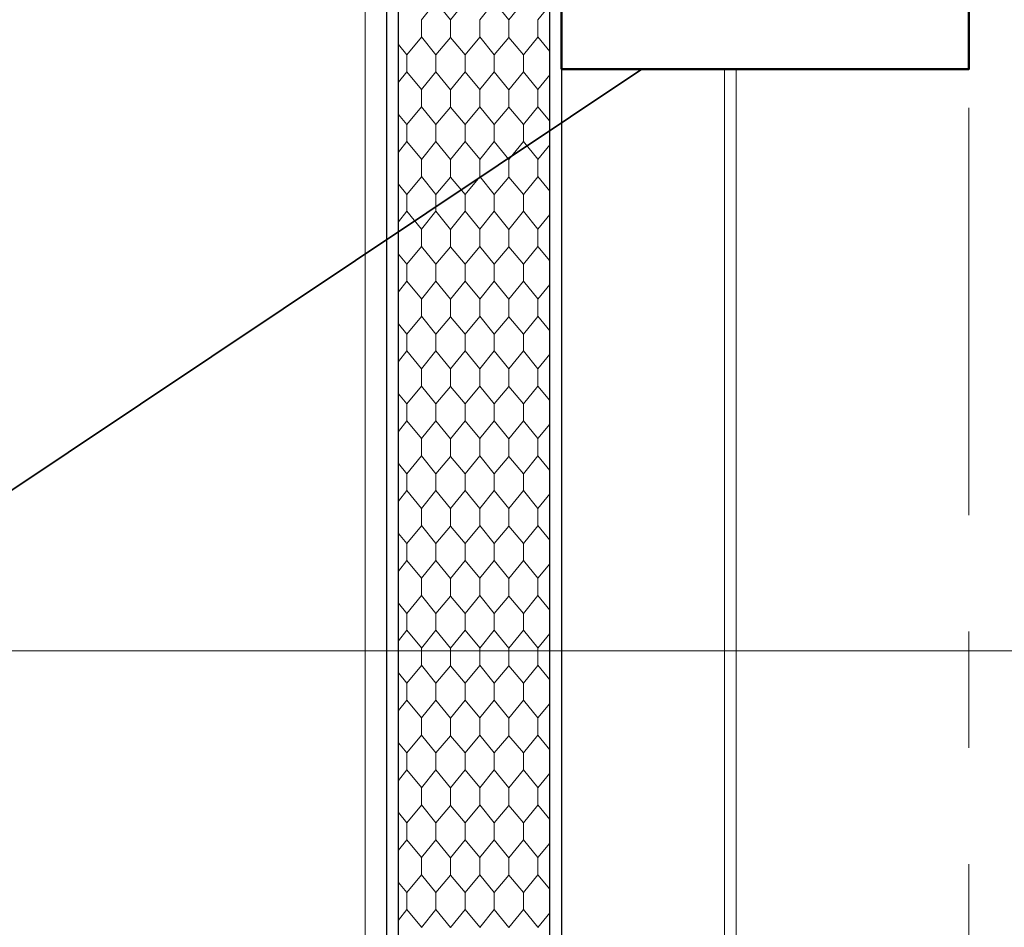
# Model space of a CAD drawing. Header units: metres. Extents: x 1306 to 1412, y -79 to 41.
# Tile 204 of 256: x 1342.305 to 1343.151, y -26.273 to -25.493. Entities that reach past the tile are written whole.
import ezdxf

# ---------------------------------------------------------------- set-up
doc = ezdxf.new("R2010")
doc.units = ezdxf.units.M
doc.header["$PDMODE"] = 65
doc.linetypes.add('AUSGEZOGEN', pattern=[0])
doc.linetypes.add('STRICHPUNKT2_S5', pattern=[0.5, 0.35, -0.05, 0.05, -0.05])
for name, color, linetype, lineweight in [('XR$2$Achsen', 4, 'AUSGEZOGEN', 13), ('XR$2$Allgemein', 4, 'AUSGEZOGEN', 13), ('XR$2$Möblierung', 4, 'AUSGEZOGEN', 13), ('XR$2$Text 1_50', 3, 'AUSGEZOGEN', 18), ('XR$2$Wand', 1, 'AUSGEZOGEN', 50), ('XR$2$Wand Mauerwerk nt', 7, 'AUSGEZOGEN', 25), ('XR$3$Maßlinie 1_50', 7, 'AUSGEZOGEN', 25), ('XR$3$Wand Mauerwerk nt', 7, 'AUSGEZOGEN', 25), ('XR$5$Filling', 4, 'AUSGEZOGEN', 13), ('XR$5$Muster', 4, 'AUSGEZOGEN', 13), ('XR$7$Türen', 3, 'AUSGEZOGEN', 18)]:
    doc.layers.add(name, color=color, linetype=linetype, lineweight=lineweight)
doc.styles.add('ARIAL', font='arial.ttf')
doc.dimstyles.new('DIMSTYLE_11', dxfattribs={"dimtxt": 0.15, "dimasz": 0.03, "dimexe": 0, "dimexo": 0, "dimgap": 0.075, "dimtad": 2, "dimrnd": 0.005, "dimzin": 4, "dimdsep": 46, "dimtxsty": 'ARIAL', "dimblk1": 'ALL_ML_STRICH', "dimblk2": 'ALL_ML_STRICH', "dimsah": 1, "dimcen": 0, "dimclrd": 3, "dimclre": 3, "dimclrt": 3, "dimadec": 0, "dimazin": 0, "dimtfac": 1, "dimtdec": 0, "dimtix": 1, "dimtmove": 2, "dimatfit": 3, "dimfxl": 0, "dimtzin": 0, "dimlwd": 0, "dimlwe": 25, "dimarcsym": 0})
doc.dimstyles.new('DIMSTYLE_12', dxfattribs={"dimtxt": 0.15, "dimasz": 0.03, "dimexe": 0, "dimexo": 0, "dimgap": 0.075, "dimtad": 2, "dimdec": 3, "dimrnd": 0.005, "dimzin": 4, "dimdsep": 46, "dimtxsty": 'ARIAL', "dimblk1": 'ALL_ML_STRICH', "dimblk2": 'ALL_ML_STRICH', "dimsah": 1, "dimcen": 0, "dimclrd": 3, "dimclre": 3, "dimclrt": 3, "dimadec": 0, "dimazin": 0, "dimtfac": 1, "dimtdec": 0, "dimtix": 1, "dimtmove": 2, "dimatfit": 3, "dimfxl": 0, "dimtzin": 0, "dimlwd": 0, "dimlwe": 25, "dimarcsym": 0})
doc.dimstyles.new('DIMSTYLE_24', dxfattribs={"dimtxt": 0.225, "dimasz": 0.15, "dimexe": 0, "dimexo": 0, "dimgap": 0.1125, "dimtad": 2, "dimrnd": 0.005, "dimzin": 4, "dimdsep": 46, "dimtxsty": 'ARIAL', "dimblk1": 'ALL_ML_STRICH', "dimblk2": 'ALL_ML_STRICH', "dimsah": 1, "dimcen": 0, "dimclrd": 3, "dimclre": 3, "dimclrt": 3, "dimadec": 0, "dimazin": 0, "dimtfac": 1, "dimtdec": 0, "dimtix": 1, "dimtmove": 2, "dimatfit": 3, "dimfxl": 0, "dimtzin": 0, "dimlwd": 0, "dimlwe": 25, "dimarcsym": 0})
doc.dimstyles.new('DIMSTYLE_9', dxfattribs={"dimtxt": 0.15, "dimasz": 0.03, "dimexe": 0, "dimexo": 0, "dimgap": 0.075, "dimtad": 2, "dimdec": 1, "dimlfac": 100, "dimrnd": 0.5, "dimzin": 4, "dimdsep": 46, "dimtxsty": 'ARIAL', "dimblk1": 'ALL_ML_STRICH', "dimblk2": 'ALL_ML_STRICH', "dimsah": 1, "dimcen": 0, "dimclrd": 3, "dimclre": 3, "dimclrt": 3, "dimadec": 0, "dimazin": 0, "dimtfac": 1, "dimtdec": 0, "dimtix": 1, "dimtmove": 2, "dimatfit": 3, "dimfxl": 0, "dimtvp": 1.2, "dimtzin": 0, "dimlwd": 0, "dimlwe": 25, "dimarcsym": 0})

# ---------------------------------------------------------------- blocks, each defined once
blk = doc.blocks.new('ALL_ML_STRICH')
at = {"color": 0, "linetype": 'ByBlock', "lineweight": -2}
for p, q in [((0, -0.5), (0, 0.5)), ((-0.3, -0.3), (0.3, 0.3)), ((-1, 0), (0.5, 0))]:
    blk.add_line(p, q, dxfattribs=at)
blk = doc.blocks.new('*D921')
at = {"layer": 'DEFPOINTS', "color": 3, "linetype": 'AUSGEZOGEN', "lineweight": 25, "transparency": 33554687}
for p in [(1369.45362, -25.53325), (1340.42407, -27.16825), (1369.05941, -27.16825)]:
    blk.add_point(p, dxfattribs=at)
at = {"layer": 'XR$3$Maßlinie 1_50', "color": 3, "linetype": 'AUSGEZOGEN', "lineweight": -2, "transparency": 33554687}
for p, q in [((1340.47407, -25.53325), (1340.42407, -25.53325)), ((1340.42407, -27.16825), (1340.42407, -25.53325)), ((1340.47407, -27.16825), (1340.42407, -27.16825))]:
    blk.add_line(p, q, dxfattribs=at)
at = {"layer": 'XR$3$Maßlinie 1_50', "color": 3, "linetype": 'AUSGEZOGEN', "lineweight": 25, "transparency": 33554687, "xscale": 0.03000000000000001, "yscale": 0.03000000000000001, "zscale": 0.03000000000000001}
for p, rotation in [((1340.42407, -25.53325), 90), ((1340.42407, -27.16825), 270)]:
    blk.add_blockref('ALL_ML_STRICH', p, dxfattribs=dict(at, rotation=rotation))
at = {"layer": 'XR$3$Maßlinie 1_50', "color": 3, "linetype": 'AUSGEZOGEN', "lineweight": 25, "transparency": 33554687, "insert": (1340.29641, -26.32984), "char_height": 0.15, "width": 0.6, "attachment_point": 5, "rotation": 90, "style": 'ARIAL'}
blk.add_mtext('\\W0.80;\\A1;{\\A1;{1.63\\H0.099000;\\S5^ ;}}', dxfattribs=at)
blk = doc.blocks.new('*D922')
at = {"layer": 'DEFPOINTS', "color": 3, "linetype": 'AUSGEZOGEN', "lineweight": 25, "transparency": 33554687}
for p in [(1369.47991, -25.29325), (1340.42407, -25.53325), (1369.45362, -25.53325)]:
    blk.add_point(p, dxfattribs=at)
at = {"layer": 'XR$3$Maßlinie 1_50', "color": 3, "linetype": 'AUSGEZOGEN', "lineweight": -2, "transparency": 33554687}
for p, q in [((1340.47407, -25.29325), (1340.42407, -25.29325)), ((1340.42407, -25.53325), (1340.42407, -25.29325)), ((1340.47407, -25.53325), (1340.42407, -25.53325))]:
    blk.add_line(p, q, dxfattribs=at)
at = {"layer": 'XR$3$Maßlinie 1_50', "color": 3, "linetype": 'AUSGEZOGEN', "lineweight": 25, "transparency": 33554687, "xscale": 0.03000000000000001, "yscale": 0.03000000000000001, "zscale": 0.03000000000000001}
for p, rotation in [((1340.42407, -25.29325), 90), ((1340.42407, -25.53325), 270)]:
    blk.add_blockref('ALL_ML_STRICH', p, dxfattribs=dict(at, rotation=rotation))
at = {"layer": 'XR$3$Maßlinie 1_50', "color": 3, "linetype": 'AUSGEZOGEN', "lineweight": 25, "transparency": 33554687, "insert": (1340.29907, -25.41843), "char_height": 0.15, "width": 0.48, "attachment_point": 5, "rotation": 90, "style": 'ARIAL'}
blk.add_mtext('\\W0.80;\\A1;{\\A1;{24\\H0.099000;\\S^ ;}}', dxfattribs=at)
blk = doc.blocks.new('*D934')
at = {"layer": 'DEFPOINTS', "color": 3, "linetype": 'AUSGEZOGEN', "lineweight": 25, "transparency": 33554687}
for p in [(1365.59738, -25.53325), (1338.82407, -27.16825), (1366.19722, -27.16825)]:
    blk.add_point(p, dxfattribs=at)
at = {"layer": 'XR$3$Maßlinie 1_50', "color": 3, "linetype": 'AUSGEZOGEN', "lineweight": -2, "transparency": 33554687}
for p, q in [((1338.87407, -25.53325), (1338.82407, -25.53325)), ((1338.82407, -27.16825), (1338.82407, -25.53325)), ((1338.87407, -27.16825), (1338.82407, -27.16825))]:
    blk.add_line(p, q, dxfattribs=at)
at = {"layer": 'XR$3$Maßlinie 1_50', "color": 3, "linetype": 'AUSGEZOGEN', "lineweight": 25, "transparency": 33554687, "xscale": 0.03000000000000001, "yscale": 0.03000000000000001, "zscale": 0.03000000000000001}
for p, rotation in [((1338.82407, -25.53325), 90), ((1338.82407, -27.16825), 270)]:
    blk.add_blockref('ALL_ML_STRICH', p, dxfattribs=dict(at, rotation=rotation))
at = {"layer": 'XR$3$Maßlinie 1_50', "color": 3, "linetype": 'AUSGEZOGEN', "lineweight": 25, "transparency": 33554687, "insert": (1338.69641, -26.32984), "char_height": 0.15, "width": 0.6, "attachment_point": 5, "rotation": 90, "style": 'ARIAL'}
blk.add_mtext('\\W0.80;\\A1;{\\A1;{1.63\\H0.099000;\\S5^ ;}}', dxfattribs=at)
blk = doc.blocks.new('*D935')
at = {"layer": 'DEFPOINTS', "color": 3, "linetype": 'AUSGEZOGEN', "lineweight": 25, "transparency": 33554687}
for p in [(1365.5224, -25.29325), (1338.82407, -25.53325), (1365.59738, -25.53325)]:
    blk.add_point(p, dxfattribs=at)
at = {"layer": 'XR$3$Maßlinie 1_50', "color": 3, "linetype": 'AUSGEZOGEN', "lineweight": -2, "transparency": 33554687}
for p, q in [((1338.87407, -25.29325), (1338.82407, -25.29325)), ((1338.82407, -25.53325), (1338.82407, -25.29325)), ((1338.87407, -25.53325), (1338.82407, -25.53325))]:
    blk.add_line(p, q, dxfattribs=at)
at = {"layer": 'XR$3$Maßlinie 1_50', "color": 3, "linetype": 'AUSGEZOGEN', "lineweight": 25, "transparency": 33554687, "xscale": 0.03000000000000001, "yscale": 0.03000000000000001, "zscale": 0.03000000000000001}
for p, rotation in [((1338.82407, -25.29325), 90), ((1338.82407, -25.53325), 270)]:
    blk.add_blockref('ALL_ML_STRICH', p, dxfattribs=dict(at, rotation=rotation))
at = {"layer": 'XR$3$Maßlinie 1_50', "color": 3, "linetype": 'AUSGEZOGEN', "lineweight": 25, "transparency": 33554687, "insert": (1338.69907, -25.41843), "char_height": 0.15, "width": 0.48, "attachment_point": 5, "rotation": 90, "style": 'ARIAL'}
blk.add_mtext('\\W0.80;\\A1;{\\A1;{24\\H0.099000;\\S^ ;}}', dxfattribs=at)
blk = doc.blocks.new('*D941')
at = {"layer": 'DEFPOINTS', "color": 3, "linetype": 'AUSGEZOGEN', "lineweight": 25, "transparency": 33554687}
for p in [(1345.78099, -15.81825), (1336.42407, -30.11825), (1345.78099, -30.11825)]:
    blk.add_point(p, dxfattribs=at)
at = {"layer": 'XR$3$Maßlinie 1_50', "color": 3, "linetype": 'AUSGEZOGEN', "lineweight": -2, "transparency": 33554687}
for p, q in [((1337.02407, -15.81825), (1336.42407, -15.81825)), ((1336.42407, -30.11825), (1336.42407, -15.81825)), ((1337.02407, -30.11825), (1336.42407, -30.11825))]:
    blk.add_line(p, q, dxfattribs=at)
at = {"layer": 'XR$3$Maßlinie 1_50', "color": 3, "linetype": 'AUSGEZOGEN', "lineweight": 25, "transparency": 33554687, "xscale": 0.15, "yscale": 0.15, "zscale": 0.15}
for p, rotation in [((1336.42407, -15.81825), 90), ((1336.42407, -30.11825), 270)]:
    blk.add_blockref('ALL_ML_STRICH', p, dxfattribs=dict(at, rotation=rotation))
at = {"layer": 'XR$3$Maßlinie 1_50', "color": 3, "linetype": 'AUSGEZOGEN', "lineweight": 25, "transparency": 33554687, "insert": (1336.25774, -22.96168), "char_height": 0.225, "width": 0.9, "attachment_point": 5, "rotation": 90, "style": 'ARIAL'}
blk.add_mtext('\\W0.80;\\A1;{\\fArial|i0|b1;\\A1;{14.30\\H0.148500;\\S^ ;}}', dxfattribs=at)
blk = doc.blocks.new('*D947')
at = {"layer": 'DEFPOINTS', "color": 3, "linetype": 'AUSGEZOGEN', "lineweight": 25, "transparency": 33554687}
for p in [(1360.44309, -16.21825), (1338.02407, -29.71825), (1360.44309, -29.71825)]:
    blk.add_point(p, dxfattribs=at)
at = {"layer": 'XR$3$Maßlinie 1_50', "color": 3, "linetype": 'AUSGEZOGEN', "lineweight": -2, "transparency": 33554687}
for p, q in [((1338.07407, -16.21825), (1338.02407, -16.21825)), ((1338.02407, -29.71825), (1338.02407, -16.21825)), ((1338.07407, -29.71825), (1338.02407, -29.71825))]:
    blk.add_line(p, q, dxfattribs=at)
at = {"layer": 'XR$3$Maßlinie 1_50', "color": 3, "linetype": 'AUSGEZOGEN', "lineweight": 25, "transparency": 33554687, "xscale": 0.03000000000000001, "yscale": 0.03000000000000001, "zscale": 0.03000000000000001}
for p, rotation in [((1338.02407, -16.21825), 90), ((1338.02407, -29.71825), 270)]:
    blk.add_blockref('ALL_ML_STRICH', p, dxfattribs=dict(at, rotation=rotation))
at = {"layer": 'XR$3$Maßlinie 1_50', "color": 3, "linetype": 'AUSGEZOGEN', "lineweight": 25, "transparency": 33554687, "insert": (1337.89641, -22.96399), "char_height": 0.15, "width": 0.6, "attachment_point": 5, "rotation": 90, "style": 'ARIAL'}
blk.add_mtext('\\W0.80;\\A1;{\\A1;{13.50\\H0.099000;\\S^ ;}}', dxfattribs=at)
blk = doc.blocks.new('*D954')
at = {"layer": 'DEFPOINTS', "color": 3, "linetype": 'AUSGEZOGEN', "lineweight": 25, "transparency": 33554687}
for p in [(1348.57715, -16.21825), (1337.22407, -29.71825), (1351.26204, -29.71825)]:
    blk.add_point(p, dxfattribs=at)
at = {"layer": 'XR$3$Maßlinie 1_50', "color": 3, "linetype": 'AUSGEZOGEN', "lineweight": -2, "transparency": 33554687}
for p, q in [((1337.27407, -16.21825), (1337.22407, -16.21825)), ((1337.22407, -29.71825), (1337.22407, -16.21825)), ((1337.27407, -29.71825), (1337.22407, -29.71825))]:
    blk.add_line(p, q, dxfattribs=at)
at = {"layer": 'XR$3$Maßlinie 1_50', "color": 3, "linetype": 'AUSGEZOGEN', "lineweight": 25, "transparency": 33554687, "xscale": 0.03000000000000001, "yscale": 0.03000000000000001, "zscale": 0.03000000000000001}
for p, rotation in [((1337.22407, -16.21825), 90), ((1337.22407, -29.71825), 270)]:
    blk.add_blockref('ALL_ML_STRICH', p, dxfattribs=dict(at, rotation=rotation))
at = {"layer": 'XR$3$Maßlinie 1_50', "color": 3, "linetype": 'AUSGEZOGEN', "lineweight": 25, "transparency": 33554687, "insert": (1337.09641, -22.96399), "char_height": 0.15, "width": 0.6, "attachment_point": 5, "rotation": 90, "style": 'ARIAL'}
blk.add_mtext('\\W0.80;\\A1;{\\A1;{13.50\\H0.099000;\\S^ ;}}', dxfattribs=at)
blk = doc.blocks.new('*D959')
at = {"layer": 'DEFPOINTS', "color": 3, "linetype": 'AUSGEZOGEN', "lineweight": 25, "transparency": 33554687}
for p in [(1342.96015, -15.81825), (1341.22407, -27.70325), (1342.62715, -27.70325)]:
    blk.add_point(p, dxfattribs=at)
at = {"layer": 'XR$3$Maßlinie 1_50', "color": 3, "linetype": 'AUSGEZOGEN', "lineweight": -2, "transparency": 33554687}
for p, q in [((1341.27407, -15.81825), (1341.22407, -15.81825)), ((1341.22407, -27.70325), (1341.22407, -15.81825)), ((1341.27407, -27.70325), (1341.22407, -27.70325))]:
    blk.add_line(p, q, dxfattribs=at)
at = {"layer": 'XR$3$Maßlinie 1_50', "color": 3, "linetype": 'AUSGEZOGEN', "lineweight": 25, "transparency": 33554687, "xscale": 0.03000000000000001, "yscale": 0.03000000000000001, "zscale": 0.03000000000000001}
for p, rotation in [((1341.22407, -15.81825), 90), ((1341.22407, -27.70325), 270)]:
    blk.add_blockref('ALL_ML_STRICH', p, dxfattribs=dict(at, rotation=rotation))
at = {"layer": 'XR$3$Maßlinie 1_50', "color": 3, "linetype": 'AUSGEZOGEN', "lineweight": 25, "transparency": 33554687, "insert": (1341.09652, -21.74446), "char_height": 0.15, "width": 0.72, "attachment_point": 5, "rotation": 90, "style": 'ARIAL'}
blk.add_mtext('\\W0.80;\\A1;{\\A1;{11.88\\H0.099000;\\S5^ ;}}', dxfattribs=at)
blk = doc.blocks.new('*D1079')
at = {"layer": 'DEFPOINTS', "color": 3, "linetype": 'AUSGEZOGEN', "lineweight": 25, "transparency": 33554687}
for p in [(1365.86519, -25.53325), (1339.62407, -27.16825), (1366.66016, -27.16825)]:
    blk.add_point(p, dxfattribs=at)
at = {"layer": 'XR$3$Maßlinie 1_50', "color": 3, "linetype": 'AUSGEZOGEN', "lineweight": -2, "transparency": 33554687}
for p, q in [((1339.67407, -25.53325), (1339.62407, -25.53325)), ((1339.62407, -27.16825), (1339.62407, -25.53325)), ((1339.67407, -27.16825), (1339.62407, -27.16825))]:
    blk.add_line(p, q, dxfattribs=at)
at = {"layer": 'XR$3$Maßlinie 1_50', "color": 3, "linetype": 'AUSGEZOGEN', "lineweight": 25, "transparency": 33554687, "xscale": 0.03000000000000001, "yscale": 0.03000000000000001, "zscale": 0.03000000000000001}
for p, rotation in [((1339.62407, -25.53325), 90), ((1339.62407, -27.16825), 270)]:
    blk.add_blockref('ALL_ML_STRICH', p, dxfattribs=dict(at, rotation=rotation))
at = {"layer": 'XR$3$Maßlinie 1_50', "color": 3, "linetype": 'AUSGEZOGEN', "lineweight": 25, "transparency": 33554687, "insert": (1339.49641, -26.32984), "char_height": 0.15, "width": 0.6, "attachment_point": 5, "rotation": 90, "style": 'ARIAL'}
blk.add_mtext('\\W0.80;\\A1;{\\A1;{1.63\\H0.099000;\\S5^ ;}}', dxfattribs=at)
blk = doc.blocks.new('*D1080')
at = {"layer": 'DEFPOINTS', "color": 3, "linetype": 'AUSGEZOGEN', "lineweight": 25, "transparency": 33554687}
for p in [(1365.86519, -25.29325), (1339.62407, -25.53325), (1365.86519, -25.53325)]:
    blk.add_point(p, dxfattribs=at)
at = {"layer": 'XR$3$Maßlinie 1_50', "color": 3, "linetype": 'AUSGEZOGEN', "lineweight": -2, "transparency": 33554687}
for p, q in [((1339.67407, -25.29325), (1339.62407, -25.29325)), ((1339.62407, -25.53325), (1339.62407, -25.29325)), ((1339.67407, -25.53325), (1339.62407, -25.53325))]:
    blk.add_line(p, q, dxfattribs=at)
at = {"layer": 'XR$3$Maßlinie 1_50', "color": 3, "linetype": 'AUSGEZOGEN', "lineweight": 25, "transparency": 33554687, "xscale": 0.03000000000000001, "yscale": 0.03000000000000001, "zscale": 0.03000000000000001}
for p, rotation in [((1339.62407, -25.29325), 90), ((1339.62407, -25.53325), 270)]:
    blk.add_blockref('ALL_ML_STRICH', p, dxfattribs=dict(at, rotation=rotation))
at = {"layer": 'XR$3$Maßlinie 1_50', "color": 3, "linetype": 'AUSGEZOGEN', "lineweight": 25, "transparency": 33554687, "insert": (1339.49907, -25.41843), "char_height": 0.15, "width": 0.48, "attachment_point": 5, "rotation": 90, "style": 'ARIAL'}
blk.add_mtext('\\W0.80;\\A1;{\\A1;{24\\H0.099000;\\S^ ;}}', dxfattribs=at)
blk = doc.blocks.new('MUSTER_1')
at = {"layer": 'XR$5$Muster', "color": 52, "linetype": 'AUSGEZOGEN', "lineweight": 13, "transparency": 33554687}
for p, q in [((1342.75, -25.49262), (1342.76015, -25.4801)), ((1342.65, -25.5), (1342.65, -25.49262)), ((1342.67495, -25.49274), (1342.67495, -25.5)), ((1342.7, -25.5), (1342.7, -25.49262)), ((1342.72495, -25.49274), (1342.72495, -25.5)), ((1342.75, -25.5), (1342.75, -25.49262)), ((1342.65, -25.50738), (1342.65, -25.5)), ((1342.67495, -25.50786), (1342.67495, -25.5)), ((1342.7, -25.50738), (1342.7, -25.5)), ((1342.72495, -25.50786), (1342.72495, -25.5)), ((1342.75, -25.50738), (1342.75, -25.5)), ((1342.65, -25.5075), (1342.63755, -25.52274)), ((1342.66245, -25.52274), (1342.65, -25.50738)), ((1342.7, -25.5075), (1342.68755, -25.52274)), ((1342.71245, -25.52274), (1342.7, -25.50738)), ((1342.75, -25.5075), (1342.73755, -25.52274)), ((1342.76015, -25.5199), (1342.75, -25.50738)), ((1342.63755, -25.52274), (1342.63015, -25.514)), ((1342.63755, -25.53726), (1342.63755, -25.52274)), ((1342.66245, -25.52274), (1342.66245, -25.53726)), ((1342.68755, -25.53726), (1342.68755, -25.52274)), ((1342.71245, -25.52274), (1342.71245, -25.53726)), ((1342.73755, -25.53726), (1342.73755, -25.52274)), ((1342.63015, -25.54636), (1342.63755, -25.53726)), ((1342.65, -25.5525), (1342.63755, -25.53726)), ((1342.7, -25.5525), (1342.68755, -25.53726)), ((1342.75, -25.5525), (1342.73755, -25.53726)), ((1342.75, -25.55262), (1342.76015, -25.5401)), ((1342.65, -25.56), (1342.65, -25.55262)), ((1342.67495, -25.55274), (1342.67495, -25.56)), ((1342.7, -25.56), (1342.7, -25.55262)), ((1342.72495, -25.55274), (1342.72495, -25.56)), ((1342.75, -25.56), (1342.75, -25.55262)), ((1342.65, -25.56738), (1342.65, -25.56)), ((1342.67495, -25.56786), (1342.67495, -25.56)), ((1342.7, -25.56738), (1342.7, -25.56)), ((1342.72495, -25.56786), (1342.72495, -25.56)), ((1342.75, -25.56738), (1342.75, -25.56)), ((1342.65, -25.5675), (1342.63755, -25.58274)), ((1342.66245, -25.58274), (1342.65, -25.56738)), ((1342.7, -25.5675), (1342.68755, -25.58274)), ((1342.71245, -25.58274), (1342.7, -25.56738)), ((1342.75, -25.5675), (1342.73755, -25.58274)), ((1342.76015, -25.5799), (1342.75, -25.56738)), ((1342.63755, -25.58274), (1342.63015, -25.574)), ((1342.63755, -25.59726), (1342.63755, -25.58274)), ((1342.66245, -25.58274), (1342.66245, -25.59726)), ((1342.68755, -25.59726), (1342.68755, -25.58274)), ((1342.71245, -25.58274), (1342.71245, -25.59726)), ((1342.73755, -25.59726), (1342.73755, -25.58274)), ((1342.63015, -25.60636), (1342.63755, -25.59726)), ((1342.65, -25.6125), (1342.63755, -25.59726)), ((1342.7, -25.6125), (1342.68755, -25.59726)), ((1342.75, -25.6125), (1342.73755, -25.59726)), ((1342.75, -25.61262), (1342.76015, -25.6001)), ((1342.65, -25.62), (1342.65, -25.61262)), ((1342.67495, -25.61274), (1342.67495, -25.62)), ((1342.7, -25.62), (1342.7, -25.61262)), ((1342.72495, -25.61274), (1342.72495, -25.62)), ((1342.75, -25.62), (1342.75, -25.61262)), ((1342.65, -25.62738), (1342.65, -25.62)), ((1342.67495, -25.62786), (1342.67495, -25.62)), ((1342.7, -25.62738), (1342.7, -25.62)), ((1342.72495, -25.62786), (1342.72495, -25.62)), ((1342.75, -25.62738), (1342.75, -25.62)), ((1342.65, -25.6275), (1342.63755, -25.64274)), ((1342.66245, -25.64274), (1342.65, -25.62738)), ((1342.7, -25.6275), (1342.68755, -25.64274)), ((1342.71245, -25.64274), (1342.7, -25.62738)), ((1342.75, -25.6275), (1342.73755, -25.64274)), ((1342.76015, -25.6399), (1342.75, -25.62738)), ((1342.63755, -25.64274), (1342.63015, -25.634)), ((1342.63755, -25.65726), (1342.63755, -25.64274)), ((1342.66245, -25.64274), (1342.66245, -25.65726)), ((1342.68755, -25.65726), (1342.68755, -25.64274)), ((1342.71245, -25.64274), (1342.71245, -25.65726)), ((1342.73755, -25.65726), (1342.73755, -25.64274)), ((1342.63015, -25.66636), (1342.63755, -25.65726)), ((1342.65, -25.6725), (1342.63755, -25.65726)), ((1342.7, -25.6725), (1342.68755, -25.65726)), ((1342.75, -25.6725), (1342.73755, -25.65726)), ((1342.75, -25.67262), (1342.76015, -25.6601)), ((1342.65, -25.68), (1342.65, -25.67262)), ((1342.67495, -25.67274), (1342.67495, -25.68)), ((1342.7, -25.68), (1342.7, -25.67262)), ((1342.72495, -25.67274), (1342.72495, -25.68)), ((1342.75, -25.68), (1342.75, -25.67262)), ((1342.65, -25.68738), (1342.65, -25.68)), ((1342.67495, -25.68786), (1342.67495, -25.68)), ((1342.7, -25.68738), (1342.7, -25.68)), ((1342.72495, -25.68786), (1342.72495, -25.68)), ((1342.75, -25.68738), (1342.75, -25.68)), ((1342.65, -25.6875), (1342.63755, -25.70274)), ((1342.66245, -25.70274), (1342.65, -25.68738)), ((1342.7, -25.6875), (1342.68755, -25.70274)), ((1342.71245, -25.70274), (1342.7, -25.68738)), ((1342.75, -25.6875), (1342.73755, -25.70274)), ((1342.76015, -25.6999), (1342.75, -25.68738)), ((1342.63755, -25.70274), (1342.63015, -25.694)), ((1342.63755, -25.71726), (1342.63755, -25.70274)), ((1342.66245, -25.70274), (1342.66245, -25.71726)), ((1342.68755, -25.71726), (1342.68755, -25.70274)), ((1342.71245, -25.70274), (1342.71245, -25.71726)), ((1342.73755, -25.71726), (1342.73755, -25.70274)), ((1342.63015, -25.72636), (1342.63755, -25.71726)), ((1342.65, -25.7325), (1342.63755, -25.71726)), ((1342.7, -25.7325), (1342.68755, -25.71726)), ((1342.75, -25.7325), (1342.73755, -25.71726)), ((1342.75, -25.73262), (1342.76015, -25.7201)), ((1342.65, -25.74), (1342.65, -25.73262)), ((1342.65, -25.74738), (1342.65, -25.74)), ((1342.67495, -25.73274), (1342.67495, -25.74)), ((1342.67495, -25.74786), (1342.67495, -25.74)), ((1342.7, -25.74), (1342.7, -25.73262)), ((1342.7, -25.74738), (1342.7, -25.74)), ((1342.72495, -25.73274), (1342.72495, -25.74)), ((1342.72495, -25.74786), (1342.72495, -25.74)), ((1342.75, -25.74), (1342.75, -25.73262)), ((1342.75, -25.74738), (1342.75, -25.74)), ((1342.65, -25.7475), (1342.63755, -25.76274)), ((1342.66245, -25.76274), (1342.65, -25.74738)), ((1342.7, -25.7475), (1342.68755, -25.76274)), ((1342.71245, -25.76274), (1342.7, -25.74738)), ((1342.75, -25.7475), (1342.73755, -25.76274)), ((1342.76015, -25.7599), (1342.75, -25.74738)), ((1342.63755, -25.76274), (1342.63015, -25.754)), ((1342.63755, -25.77726), (1342.63755, -25.76274)), ((1342.66245, -25.76274), (1342.66245, -25.77726)), ((1342.68755, -25.77726), (1342.68755, -25.76274)), ((1342.71245, -25.76274), (1342.71245, -25.77726)), ((1342.73755, -25.77726), (1342.73755, -25.76274)), ((1342.63015, -25.78636), (1342.63755, -25.77726)), ((1342.65, -25.7925), (1342.63755, -25.77726)), ((1342.7, -25.7925), (1342.68755, -25.77726)), ((1342.75, -25.7925), (1342.73755, -25.77726)), ((1342.75, -25.79262), (1342.76015, -25.7801)), ((1342.65, -25.8), (1342.65, -25.79262)), ((1342.65, -25.80738), (1342.65, -25.8)), ((1342.67495, -25.79274), (1342.67495, -25.8)), ((1342.67495, -25.80786), (1342.67495, -25.8)), ((1342.7, -25.8), (1342.7, -25.79262)), ((1342.7, -25.80738), (1342.7, -25.8)), ((1342.72495, -25.79274), (1342.72495, -25.8)), ((1342.72495, -25.80786), (1342.72495, -25.8)), ((1342.75, -25.8), (1342.75, -25.79262)), ((1342.75, -25.80738), (1342.75, -25.8)), ((1342.65, -25.8075), (1342.63755, -25.82274)), ((1342.66245, -25.82274), (1342.65, -25.80738)), ((1342.7, -25.8075), (1342.68755, -25.82274)), ((1342.71245, -25.82274), (1342.7, -25.80738)), ((1342.75, -25.8075), (1342.73755, -25.82274)), ((1342.76015, -25.8199), (1342.75, -25.80738)), ((1342.63755, -25.82274), (1342.63015, -25.814)), ((1342.63755, -25.83726), (1342.63755, -25.82274)), ((1342.66245, -25.82274), (1342.66245, -25.83726)), ((1342.68755, -25.83726), (1342.68755, -25.82274)), ((1342.71245, -25.82274), (1342.71245, -25.83726)), ((1342.73755, -25.83726), (1342.73755, -25.82274)), ((1342.63015, -25.84636), (1342.63755, -25.83726)), ((1342.65, -25.8525), (1342.63755, -25.83726)), ((1342.7, -25.8525), (1342.68755, -25.83726)), ((1342.75, -25.8525), (1342.73755, -25.83726)), ((1342.75, -25.85262), (1342.76015, -25.8401)), ((1342.65, -25.86), (1342.65, -25.85262)), ((1342.67495, -25.85274), (1342.67495, -25.86)), ((1342.7, -25.86), (1342.7, -25.85262)), ((1342.72495, -25.85274), (1342.72495, -25.86)), ((1342.75, -25.86), (1342.75, -25.85262)), ((1342.65, -25.8675), (1342.63755, -25.88274)), ((1342.65, -25.86738), (1342.65, -25.86)), ((1342.66245, -25.88274), (1342.65, -25.86738)), ((1342.67495, -25.86786), (1342.67495, -25.86)), ((1342.7, -25.8675), (1342.68755, -25.88274)), ((1342.7, -25.86738), (1342.7, -25.86)), ((1342.71245, -25.88274), (1342.7, -25.86738)), ((1342.72495, -25.86786), (1342.72495, -25.86)), ((1342.75, -25.8675), (1342.73755, -25.88274)), ((1342.75, -25.86738), (1342.75, -25.86)), ((1342.76015, -25.8799), (1342.75, -25.86738)), ((1342.63755, -25.88274), (1342.63015, -25.874)), ((1342.63755, -25.89726), (1342.63755, -25.88274)), ((1342.66245, -25.88274), (1342.66245, -25.89726)), ((1342.68755, -25.89726), (1342.68755, -25.88274)), ((1342.71245, -25.88274), (1342.71245, -25.89726)), ((1342.73755, -25.89726), (1342.73755, -25.88274)), ((1342.63015, -25.90636), (1342.63755, -25.89726)), ((1342.65, -25.9125), (1342.63755, -25.89726)), ((1342.7, -25.9125), (1342.68755, -25.89726)), ((1342.75, -25.9125), (1342.73755, -25.89726)), ((1342.75, -25.91262), (1342.76015, -25.9001)), ((1342.65, -25.92), (1342.65, -25.91262)), ((1342.67495, -25.91274), (1342.67495, -25.92)), ((1342.7, -25.92), (1342.7, -25.91262)), ((1342.72495, -25.91274), (1342.72495, -25.92)), ((1342.75, -25.92), (1342.75, -25.91262)), ((1342.65, -25.92738), (1342.65, -25.92)), ((1342.67495, -25.92786), (1342.67495, -25.92)), ((1342.7, -25.92738), (1342.7, -25.92)), ((1342.72495, -25.92786), (1342.72495, -25.92)), ((1342.75, -25.92738), (1342.75, -25.92)), ((1342.63755, -25.94274), (1342.63015, -25.934)), ((1342.65, -25.9275), (1342.63755, -25.94274)), ((1342.66245, -25.94274), (1342.65, -25.92738)), ((1342.7, -25.9275), (1342.68755, -25.94274)), ((1342.71245, -25.94274), (1342.7, -25.92738)), ((1342.75, -25.9275), (1342.73755, -25.94274)), ((1342.76015, -25.9399), (1342.75, -25.92738)), ((1342.63755, -25.95726), (1342.63755, -25.94274)), ((1342.66245, -25.94274), (1342.66245, -25.95726)), ((1342.68755, -25.95726), (1342.68755, -25.94274)), ((1342.71245, -25.94274), (1342.71245, -25.95726)), ((1342.73755, -25.95726), (1342.73755, -25.94274)), ((1342.63015, -25.96636), (1342.63755, -25.95726)), ((1342.65, -25.9725), (1342.63755, -25.95726)), ((1342.7, -25.9725), (1342.68755, -25.95726)), ((1342.75, -25.9725), (1342.73755, -25.95726)), ((1342.75, -25.97262), (1342.76015, -25.9601)), ((1342.65, -25.98), (1342.65, -25.97262)), ((1342.67495, -25.97274), (1342.67495, -25.98)), ((1342.7, -25.98), (1342.7, -25.97262)), ((1342.72495, -25.97274), (1342.72495, -25.98)), ((1342.75, -25.98), (1342.75, -25.97262)), ((1342.65, -25.98738), (1342.65, -25.98)), ((1342.67495, -25.98786), (1342.67495, -25.98)), ((1342.7, -25.98738), (1342.7, -25.98)), ((1342.72495, -25.98786), (1342.72495, -25.98)), ((1342.75, -25.98738), (1342.75, -25.98)), ((1342.63755, -26.00274), (1342.63015, -25.994)), ((1342.65, -25.9875), (1342.63755, -26.00274)), ((1342.66245, -26.00274), (1342.65, -25.98738)), ((1342.7, -25.9875), (1342.68755, -26.00274)), ((1342.71245, -26.00274), (1342.7, -25.98738)), ((1342.75, -25.9875), (1342.73755, -26.00274)), ((1342.76015, -25.9999), (1342.75, -25.98738)), ((1342.63755, -26.01726), (1342.63755, -26.00274)), ((1342.66245, -26.00274), (1342.66245, -26.01726)), ((1342.68755, -26.01726), (1342.68755, -26.00274)), ((1342.71245, -26.00274), (1342.71245, -26.01726)), ((1342.73755, -26.01726), (1342.73755, -26.00274)), ((1342.63015, -26.02636), (1342.63755, -26.01726)), ((1342.65, -26.0325), (1342.63755, -26.01726)), ((1342.7, -26.0325), (1342.68755, -26.01726)), ((1342.75, -26.0325), (1342.73755, -26.01726)), ((1342.75, -26.03262), (1342.76015, -26.0201)), ((1342.65, -26.04), (1342.65, -26.03262)), ((1342.67495, -26.03274), (1342.67495, -26.04)), ((1342.7, -26.04), (1342.7, -26.03262)), ((1342.72495, -26.03274), (1342.72495, -26.04)), ((1342.75, -26.04), (1342.75, -26.03262)), ((1342.65, -26.04738), (1342.65, -26.04)), ((1342.67495, -26.04786), (1342.67495, -26.04)), ((1342.7, -26.04738), (1342.7, -26.04)), ((1342.72495, -26.04786), (1342.72495, -26.04)), ((1342.75, -26.04738), (1342.75, -26.04)), ((1342.65, -26.0475), (1342.63755, -26.06274)), ((1342.66245, -26.06274), (1342.65, -26.04738)), ((1342.7, -26.0475), (1342.68755, -26.06274)), ((1342.71245, -26.06274), (1342.7, -26.04738)), ((1342.75, -26.0475), (1342.73755, -26.06274)), ((1342.76015, -26.0599), (1342.75, -26.04738)), ((1342.63755, -26.06274), (1342.63015, -26.054)), ((1342.63755, -26.07726), (1342.63755, -26.06274)), ((1342.66245, -26.06274), (1342.66245, -26.07726)), ((1342.68755, -26.07726), (1342.68755, -26.06274)), ((1342.71245, -26.06274), (1342.71245, -26.07726)), ((1342.73755, -26.07726), (1342.73755, -26.06274)), ((1342.63015, -26.08636), (1342.63755, -26.07726)), ((1342.65, -26.0925), (1342.63755, -26.07726)), ((1342.7, -26.0925), (1342.68755, -26.07726)), ((1342.75, -26.0925), (1342.73755, -26.07726)), ((1342.75, -26.09262), (1342.76015, -26.0801)), ((1342.65, -26.1), (1342.65, -26.09262)), ((1342.67495, -26.09274), (1342.67495, -26.1)), ((1342.7, -26.1), (1342.7, -26.09262)), ((1342.72495, -26.09274), (1342.72495, -26.1)), ((1342.75, -26.1), (1342.75, -26.09262)), ((1342.65, -26.10738), (1342.65, -26.1)), ((1342.67495, -26.10786), (1342.67495, -26.1)), ((1342.7, -26.10738), (1342.7, -26.1)), ((1342.72495, -26.10786), (1342.72495, -26.1)), ((1342.75, -26.10738), (1342.75, -26.1)), ((1342.65, -26.1075), (1342.63755, -26.12274)), ((1342.66245, -26.12274), (1342.65, -26.10738)), ((1342.7, -26.1075), (1342.68755, -26.12274)), ((1342.71245, -26.12274), (1342.7, -26.10738)), ((1342.75, -26.1075), (1342.73755, -26.12274)), ((1342.76015, -26.1199), (1342.75, -26.10738)), ((1342.63755, -26.12274), (1342.63015, -26.114)), ((1342.63755, -26.13726), (1342.63755, -26.12274)), ((1342.66245, -26.12274), (1342.66245, -26.13726)), ((1342.68755, -26.13726), (1342.68755, -26.12274)), ((1342.71245, -26.12274), (1342.71245, -26.13726)), ((1342.73755, -26.13726), (1342.73755, -26.12274)), ((1342.63015, -26.14636), (1342.63755, -26.13726)), ((1342.65, -26.1525), (1342.63755, -26.13726)), ((1342.7, -26.1525), (1342.68755, -26.13726)), ((1342.75, -26.1525), (1342.73755, -26.13726)), ((1342.75, -26.15262), (1342.76015, -26.1401)), ((1342.65, -26.16), (1342.65, -26.15262)), ((1342.67495, -26.15274), (1342.67495, -26.16)), ((1342.7, -26.16), (1342.7, -26.15262)), ((1342.72495, -26.15274), (1342.72495, -26.16)), ((1342.75, -26.16), (1342.75, -26.15262)), ((1342.65, -26.16738), (1342.65, -26.16)), ((1342.67495, -26.16786), (1342.67495, -26.16)), ((1342.7, -26.16738), (1342.7, -26.16)), ((1342.72495, -26.16786), (1342.72495, -26.16)), ((1342.75, -26.16738), (1342.75, -26.16)), ((1342.65, -26.1675), (1342.63755, -26.18274)), ((1342.66245, -26.18274), (1342.65, -26.16738)), ((1342.7, -26.1675), (1342.68755, -26.18274)), ((1342.71245, -26.18274), (1342.7, -26.16738)), ((1342.75, -26.1675), (1342.73755, -26.18274)), ((1342.76015, -26.1799), (1342.75, -26.16738)), ((1342.63755, -26.18274), (1342.63015, -26.174)), ((1342.63755, -26.19726), (1342.63755, -26.18274)), ((1342.66245, -26.18274), (1342.66245, -26.19726)), ((1342.68755, -26.19726), (1342.68755, -26.18274)), ((1342.71245, -26.18274), (1342.71245, -26.19726)), ((1342.73755, -26.19726), (1342.73755, -26.18274)), ((1342.63015, -26.20636), (1342.63755, -26.19726)), ((1342.65, -26.2125), (1342.63755, -26.19726)), ((1342.7, -26.2125), (1342.68755, -26.19726)), ((1342.75, -26.2125), (1342.73755, -26.19726)), ((1342.75, -26.21262), (1342.76015, -26.2001)), ((1342.65, -26.22), (1342.65, -26.21262)), ((1342.67495, -26.21274), (1342.67495, -26.22)), ((1342.7, -26.22), (1342.7, -26.21262)), ((1342.72495, -26.21274), (1342.72495, -26.22)), ((1342.75, -26.22), (1342.75, -26.21262)), ((1342.65, -26.22738), (1342.65, -26.22)), ((1342.67495, -26.22786), (1342.67495, -26.22)), ((1342.7, -26.22738), (1342.7, -26.22)), ((1342.72495, -26.22786), (1342.72495, -26.22)), ((1342.75, -26.22738), (1342.75, -26.22)), ((1342.65, -26.2275), (1342.63755, -26.24274)), ((1342.66245, -26.24274), (1342.65, -26.22738)), ((1342.7, -26.2275), (1342.68755, -26.24274)), ((1342.71245, -26.24274), (1342.7, -26.22738)), ((1342.75, -26.2275), (1342.73755, -26.24274)), ((1342.76015, -26.2399), (1342.75, -26.22738)), ((1342.63755, -26.24274), (1342.63015, -26.234)), ((1342.63755, -26.25726), (1342.63755, -26.24274)), ((1342.66245, -26.24274), (1342.66245, -26.25726)), ((1342.68755, -26.25726), (1342.68755, -26.24274)), ((1342.71245, -26.24274), (1342.71245, -26.25726)), ((1342.73755, -26.25726), (1342.73755, -26.24274)), ((1342.63015, -26.26636), (1342.63755, -26.25726)), ((1342.65, -26.2725), (1342.63755, -26.25726)), ((1342.7, -26.2725), (1342.68755, -26.25726)), ((1342.75, -26.2725), (1342.73755, -26.25726)), ((1342.75, -26.27262), (1342.76015, -26.2601))]:
    blk.add_line(p, q, dxfattribs=at)
for points in [[(1342.65, -25.49262), (1342.66245, -25.47726), (1342.67495, -25.49274), (1342.68755, -25.47726)], [(1342.7, -25.49262), (1342.71245, -25.47726), (1342.72495, -25.49274), (1342.73755, -25.47726)], [(1342.68755, -25.52274), (1342.67495, -25.50786), (1342.66245, -25.52274)], [(1342.73755, -25.52274), (1342.72495, -25.50786), (1342.71245, -25.52274)], [(1342.65, -25.55262), (1342.66245, -25.53726), (1342.67495, -25.55274), (1342.68755, -25.53726)], [(1342.7, -25.55262), (1342.71245, -25.53726), (1342.72495, -25.55274), (1342.73755, -25.53726)], [(1342.68755, -25.58274), (1342.67495, -25.56786), (1342.66245, -25.58274)], [(1342.73755, -25.58274), (1342.72495, -25.56786), (1342.71245, -25.58274)], [(1342.65, -25.61262), (1342.66245, -25.59726), (1342.67495, -25.61274), (1342.68755, -25.59726)], [(1342.7, -25.61262), (1342.71245, -25.59726), (1342.72495, -25.61274), (1342.73755, -25.59726)], [(1342.68755, -25.64274), (1342.67495, -25.62786), (1342.66245, -25.64274)], [(1342.73755, -25.64274), (1342.72495, -25.62786), (1342.71245, -25.64274)], [(1342.65, -25.67262), (1342.66245, -25.65726), (1342.67495, -25.67274), (1342.68755, -25.65726)], [(1342.7, -25.67262), (1342.71245, -25.65726), (1342.72495, -25.67274), (1342.73755, -25.65726)], [(1342.68755, -25.70274), (1342.67495, -25.68786), (1342.66245, -25.70274)], [(1342.73755, -25.70274), (1342.72495, -25.68786), (1342.71245, -25.70274)], [(1342.65, -25.73262), (1342.66245, -25.71726), (1342.67495, -25.73274), (1342.68755, -25.71726)], [(1342.7, -25.73262), (1342.71245, -25.71726), (1342.72495, -25.73274), (1342.73755, -25.71726)], [(1342.68755, -25.76274), (1342.67495, -25.74786), (1342.66245, -25.76274)], [(1342.73755, -25.76274), (1342.72495, -25.74786), (1342.71245, -25.76274)], [(1342.65, -25.79262), (1342.66245, -25.77726), (1342.67495, -25.79274), (1342.68755, -25.77726)], [(1342.7, -25.79262), (1342.71245, -25.77726), (1342.72495, -25.79274), (1342.73755, -25.77726)], [(1342.68755, -25.82274), (1342.67495, -25.80786), (1342.66245, -25.82274)], [(1342.73755, -25.82274), (1342.72495, -25.80786), (1342.71245, -25.82274)], [(1342.65, -25.85262), (1342.66245, -25.83726), (1342.67495, -25.85274), (1342.68755, -25.83726)], [(1342.7, -25.85262), (1342.71245, -25.83726), (1342.72495, -25.85274), (1342.73755, -25.83726)], [(1342.68755, -25.88274), (1342.67495, -25.86786), (1342.66245, -25.88274)], [(1342.73755, -25.88274), (1342.72495, -25.86786), (1342.71245, -25.88274)], [(1342.65, -25.91262), (1342.66245, -25.89726), (1342.67495, -25.91274), (1342.68755, -25.89726)], [(1342.7, -25.91262), (1342.71245, -25.89726), (1342.72495, -25.91274), (1342.73755, -25.89726)], [(1342.68755, -25.94274), (1342.67495, -25.92786), (1342.66245, -25.94274)], [(1342.73755, -25.94274), (1342.72495, -25.92786), (1342.71245, -25.94274)], [(1342.65, -25.97262), (1342.66245, -25.95726), (1342.67495, -25.97274), (1342.68755, -25.95726)], [(1342.7, -25.97262), (1342.71245, -25.95726), (1342.72495, -25.97274), (1342.73755, -25.95726)], [(1342.68755, -26.00274), (1342.67495, -25.98786), (1342.66245, -26.00274)], [(1342.73755, -26.00274), (1342.72495, -25.98786), (1342.71245, -26.00274)], [(1342.65, -26.03262), (1342.66245, -26.01726), (1342.67495, -26.03274), (1342.68755, -26.01726)], [(1342.7, -26.03262), (1342.71245, -26.01726), (1342.72495, -26.03274), (1342.73755, -26.01726)], [(1342.68755, -26.06274), (1342.67495, -26.04786), (1342.66245, -26.06274)], [(1342.73755, -26.06274), (1342.72495, -26.04786), (1342.71245, -26.06274)], [(1342.65, -26.09262), (1342.66245, -26.07726), (1342.67495, -26.09274), (1342.68755, -26.07726)], [(1342.7, -26.09262), (1342.71245, -26.07726), (1342.72495, -26.09274), (1342.73755, -26.07726)], [(1342.68755, -26.12274), (1342.67495, -26.10786), (1342.66245, -26.12274)], [(1342.73755, -26.12274), (1342.72495, -26.10786), (1342.71245, -26.12274)], [(1342.65, -26.15262), (1342.66245, -26.13726), (1342.67495, -26.15274), (1342.68755, -26.13726)], [(1342.7, -26.15262), (1342.71245, -26.13726), (1342.72495, -26.15274), (1342.73755, -26.13726)], [(1342.68755, -26.18274), (1342.67495, -26.16786), (1342.66245, -26.18274)], [(1342.73755, -26.18274), (1342.72495, -26.16786), (1342.71245, -26.18274)], [(1342.65, -26.21262), (1342.66245, -26.19726), (1342.67495, -26.21274), (1342.68755, -26.19726)], [(1342.7, -26.21262), (1342.71245, -26.19726), (1342.72495, -26.21274), (1342.73755, -26.19726)], [(1342.68755, -26.24274), (1342.67495, -26.22786), (1342.66245, -26.24274)], [(1342.73755, -26.24274), (1342.72495, -26.22786), (1342.71245, -26.24274)], [(1342.65, -26.27262), (1342.66245, -26.25726), (1342.67495, -26.27274), (1342.68755, -26.25726)], [(1342.7, -26.27262), (1342.71245, -26.25726), (1342.72495, -26.27274), (1342.73755, -26.25726)]]:
    blk.add_lwpolyline(points, dxfattribs=at)

msp = doc.modelspace()

# ---------------------------------------------------------------- hatches: boundary and pattern name
at = {"layer": 'XR$5$Filling', "linetype": 'AUSGEZOGEN', "lineweight": 13, "transparency": 33554687}
h = msp.add_hatch(dxfattribs=at)
h.set_pattern_fill('MUSTER', color=4, scale=0.1125, angle=45, style=0, pattern_type=2)
h.set_pattern_definition([(45, (-3e-17, 0.3182), (-1e-17, 0.159099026), [0.1125, -0.1125]), (135, (-3e-17, 0.3182), (-0.159099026, 1e-17), [0.1125, -0.1125])])
h.paths.add_polyline_path([(1343.12015, -25.53495), (1343.12015, -25.03495), (1342.77015, -25.03495), (1342.77015, -25.53495)], flags=0)

# ---------------------------------------------------------------- linework, layer by layer
at = {"layer": 'XR$2$Achsen', "color": 4, "linetype": 'STRICHPUNKT2_S5', "lineweight": 13, "transparency": 33554687}
msp.add_line((1343.12015, -15.81825), (1343.12015, -30.11825), dxfattribs=at)
at = {"layer": 'XR$2$Allgemein', "color": 7, "linetype": 'AUSGEZOGEN', "lineweight": 25, "transparency": 33554687}
msp.add_line((1342.77015, -16.21825), (1342.77015, -27.70325), dxfattribs=at)
at = {"layer": 'XR$2$Möblierung', "color": 35, "linetype": 'AUSGEZOGEN', "lineweight": 13, "transparency": 33554687}
msp.add_line((1342.62015, -27.75825), (1342.62015, -15.66825), dxfattribs=at)
at = {"layer": 'XR$2$Text 1_50', "color": 4, "linetype": 'AUSGEZOGEN', "lineweight": 35, "transparency": 33554687}
msp.add_line((1341.80356, -26.22759), (1342.83915, -25.53495), dxfattribs=at)
at = {"layer": 'XR$2$Wand', "color": 1, "linetype": 'AUSGEZOGEN', "lineweight": 50, "transparency": 33554687}
msp.add_lwpolyline([(1342.77015, -25.53495), (1343.12015, -25.53495), (1343.12015, -25.03495), (1342.77015, -25.03495), (1342.77015, -25.53495)], close=True, dxfattribs=at)
at = {"layer": 'XR$2$Wand Mauerwerk nt', "color": 4, "linetype": 'AUSGEZOGEN', "lineweight": 13, "transparency": 33554687}
for p, q in [((1342.60153, -27.75825), (1342.60153, -15.64963)), ((1342.92015, -25.53495), (1342.92015, -27.61975))]:
    msp.add_line(p, q, dxfattribs=at)
at = {"layer": 'XR$2$Wand Mauerwerk nt', "color": 4, "linetype": 'AUSGEZOGEN', "lineweight": 25, "transparency": 33554687}
for p, q in [((1342.62015, -27.75825), (1342.62015, -15.66825)), ((1342.63015, -27.75825), (1342.63015, -15.67825)), ((1342.76015, -27.75825), (1342.76015, -15.80825))]:
    msp.add_line(p, q, dxfattribs=at)
at = {"layer": 'XR$3$Wand Mauerwerk nt', "color": 52, "linetype": 'AUSGEZOGEN', "lineweight": 13, "transparency": 33554687}
msp.add_line((1342.91015, -27.62325), (1342.91015, -25.53495), dxfattribs=at)
at = {"layer": 'XR$7$Türen', "color": 4, "linetype": 'AUSGEZOGEN', "lineweight": 13, "transparency": 33554687}
msp.add_lwpolyline([(1341.69515, -26.03495), (1344.19515, -26.03495), (1344.19515, -24.53495), (1341.69515, -24.53495), (1341.69515, -26.03495)], close=True, dxfattribs=at)

# ---------------------------------------------------------------- block references
at = {"layer": 'XR$5$Muster', "color": 52, "linetype": 'AUSGEZOGEN', "lineweight": 13, "transparency": 33554687}
msp.add_blockref('MUSTER_1', (0, 0), dxfattribs=at)

# ---------------------------------------------------------------- dimensions: what is measured, and where the dimension line sits
at = {"layer": 'XR$3$Maßlinie 1_50', "color": 3, "linetype": 'AUSGEZOGEN', "lineweight": 25, "transparency": 33554687}
for base, p1, p2, dimstyle, picture, middle in [((1336.42407, -15.81825), (1337.02407, -30.11825), (1337.02407, -15.81825), 'DIMSTYLE_24', '*D941', (1336.25774, -22.96168)), ((1341.22407, -15.81825), (1341.27407, -27.70325), (1341.27407, -15.81825), 'DIMSTYLE_12', '*D959', (1341.09652, -21.74446)), ((1337.22407, -16.21825), (1337.27407, -29.71825), (1337.27407, -16.21825), 'DIMSTYLE_11', '*D954', (1337.09641, -22.96399)), ((1338.02407, -16.21825), (1338.07407, -29.71825), (1338.07407, -16.21825), 'DIMSTYLE_11', '*D947', (1337.89641, -22.96399)), ((1338.82407, -25.29325), (1338.87407, -25.53325), (1338.87407, -25.29325), 'DIMSTYLE_9', '*D935', (1338.69907, -25.41843)), ((1339.62407, -25.29325), (1339.67407, -25.53325), (1339.67407, -25.29325), 'DIMSTYLE_9', '*D1080', (1339.49907, -25.41843)), ((1340.42407, -25.29325), (1340.47407, -25.53325), (1340.47407, -25.29325), 'DIMSTYLE_9', '*D922', (1340.29907, -25.41843)), ((1338.82407, -25.53325), (1338.87407, -27.16825), (1338.87407, -25.53325), 'DIMSTYLE_12', '*D934', (1338.69641, -26.32984)), ((1339.62407, -25.53325), (1339.67407, -27.16825), (1339.67407, -25.53325), 'DIMSTYLE_12', '*D1079', (1339.49641, -26.32984)), ((1340.42407, -25.53325), (1340.47407, -27.16825), (1340.47407, -25.53325), 'DIMSTYLE_12', '*D921', (1340.29641, -26.32984))]:
    dim = msp.add_linear_dim(base=base, p1=p1, p2=p2, angle=90, dimstyle=dimstyle, override={"dimpost": '<>', "dimclrd": 3, "dimclre": 3, "dimclrt": 3, "dimlwd": 0, "dimlwe": 25}, dxfattribs=at)
    dim.commit()
    dim.dimension.update_dxf_attribs({"geometry": picture, "text_midpoint": middle, "dimtype": 160})

doc.saveas('drawing.dxf')
